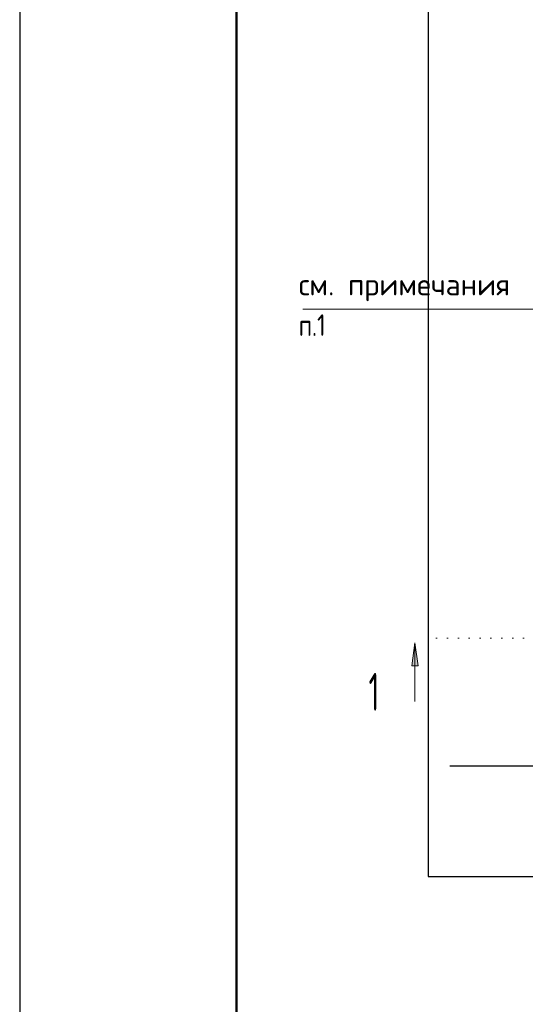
# Model space of a CAD drawing. Header units: millimetres. Extents: x 0 to 21000, y 0 to 14850.
# Tile 6 of 17: x 0 to 2331, y 7751 to 12292. Entities that reach past the tile are written whole.
import ezdxf

# ---------------------------------------------------------------- set-up
doc = ezdxf.new("R2010")
doc.units = ezdxf.units.MM
doc.linetypes.add('______5', pattern=[550, 400, -50, 50, -50])
doc.linetypes.add('______9', pattern=[50, 0, -50])
for name, color, linetype, lineweight in [('Standard', 7, 'Continuous', 25), ('Общий01', 7, 'Continuous', 13), ('Текст_ общее', 7, 'Continuous', 25)]:
    doc.layers.add(name, color=color, linetype=linetype, lineweight=lineweight)
doc.layers.add('Оси', color=7, linetype='______5', true_color=0x656565)
doc.styles.add('ISOCPEUR', font='txt')

msp = doc.modelspace()

# ---------------------------------------------------------------- hatches: boundary and pattern name
at = {"layer": 'Общий01', "linetype": 'Continuous', "lineweight": 13, "transparency": 33554687}
msp.add_hatch(color=7, dxfattribs=at).paths.add_polyline_path([(1807.3, 9312), (1822.3, 9417), (1837.3, 9312)], flags=16)

# ---------------------------------------------------------------- linework, layer by layer
at = {"layer": 'Standard', "color": 7, "linetype": 'Continuous', "lineweight": 25, "transparency": 33554687}
msp.add_line((1000, 14600), (1000, 529.1), dxfattribs=at)
msp.add_lwpolyline([(0, 0), (21000, 0), (21000, 14850), (0, 14850), (0, 0)], close=True, dxfattribs=at)
at = {"layer": 'Standard', "color": 7, "linetype": 'Continuous', "lineweight": 13, "transparency": 33554687}
msp.add_lwpolyline([(21000, 14850), (0, 14850), (0, 0), (21000, 0), (21000, 14850)], dxfattribs=at)
at = {"layer": 'Standard', "color": 7, "linetype": 'Continuous', "lineweight": 50, "transparency": 33554687}
msp.add_lwpolyline([(1000, 14600), (20750, 14600), (20750, 250), (1000, 250), (1000, 14600)], close=True, dxfattribs=at)
at = {"layer": 'Standard', "color": 254, "linetype": 'Continuous', "lineweight": 25, "true_color": 0xc4c4ff, "transparency": 33554687}
msp.add_lwpolyline([(1883, 8340.8), (9518.9, 8340.8), (9518.9, 12673.7), (1883, 12673.7), (1883, 8340.8)], dxfattribs=at)
at = {"layer": 'Общий01', "color": 7, "linetype": 'Continuous', "lineweight": 13, "transparency": 33554687}
for p, q in [((1807.3, 9312), (1822.3, 9417)), ((1822.3, 9417), (1822.3, 9147)), ((1822.3, 9417), (1822.3, 9417)), ((1822.3, 9417), (1822.3, 9417)), ((1822.3, 9417), (1822.3, 9417)), ((1822.3, 9417), (1837.3, 9312)), ((1837.3, 9312), (1807.3, 9312)), ((1822.3, 9312), (1822.3, 9304.5))]:
    msp.add_line(p, q, dxfattribs=at)
at = {"layer": 'Общий01', "color": 7, "linetype": '______9', "lineweight": 13, "transparency": 33554687}
msp.add_line((1922.2, 9438.6), (9815.1, 9438.6), dxfattribs=at)
at = {"layer": 'Оси', "color": 8, "linetype": '______5', "lineweight": -3, "transparency": 33554687}
msp.add_line((1982.8, 8850.5), (9881.3, 8850.5), dxfattribs=at)
at = {"layer": 'Текст_ общее', "color": 7, "linetype": 'Continuous', "lineweight": 13, "transparency": 33554687}
msp.add_line((1305.4, 10956.5), (2588.4, 10956.5), dxfattribs=at)

# ---------------------------------------------------------------- texts
at = {"layer": 'Общий01', "color": 7, "linetype": 'Continuous', "lineweight": 35, "transparency": 33554687, "insert": (1608.6, 9104.2), "char_height": 175, "width": 136.111, "attachment_point": 7, "style": 'ISOCPEUR'}
msp.add_mtext('\\W0.56;1', dxfattribs=at)
at = {"layer": 'Текст_ общее', "color": 7, "linetype": 'Continuous', "lineweight": 18, "transparency": 33554687, "char_height": 100, "attachment_point": 7, "style": 'ISOCPEUR'}
for s, insert, width in [('\\W0.98;см. примечания', (1286.4, 10993.1), 998.379), ('\\W0.79;п.1', (1286.4, 10833.1), 189.354)]:
    msp.add_mtext(s, dxfattribs=dict(at, insert=insert, width=width))

doc.saveas('drawing.dxf')
